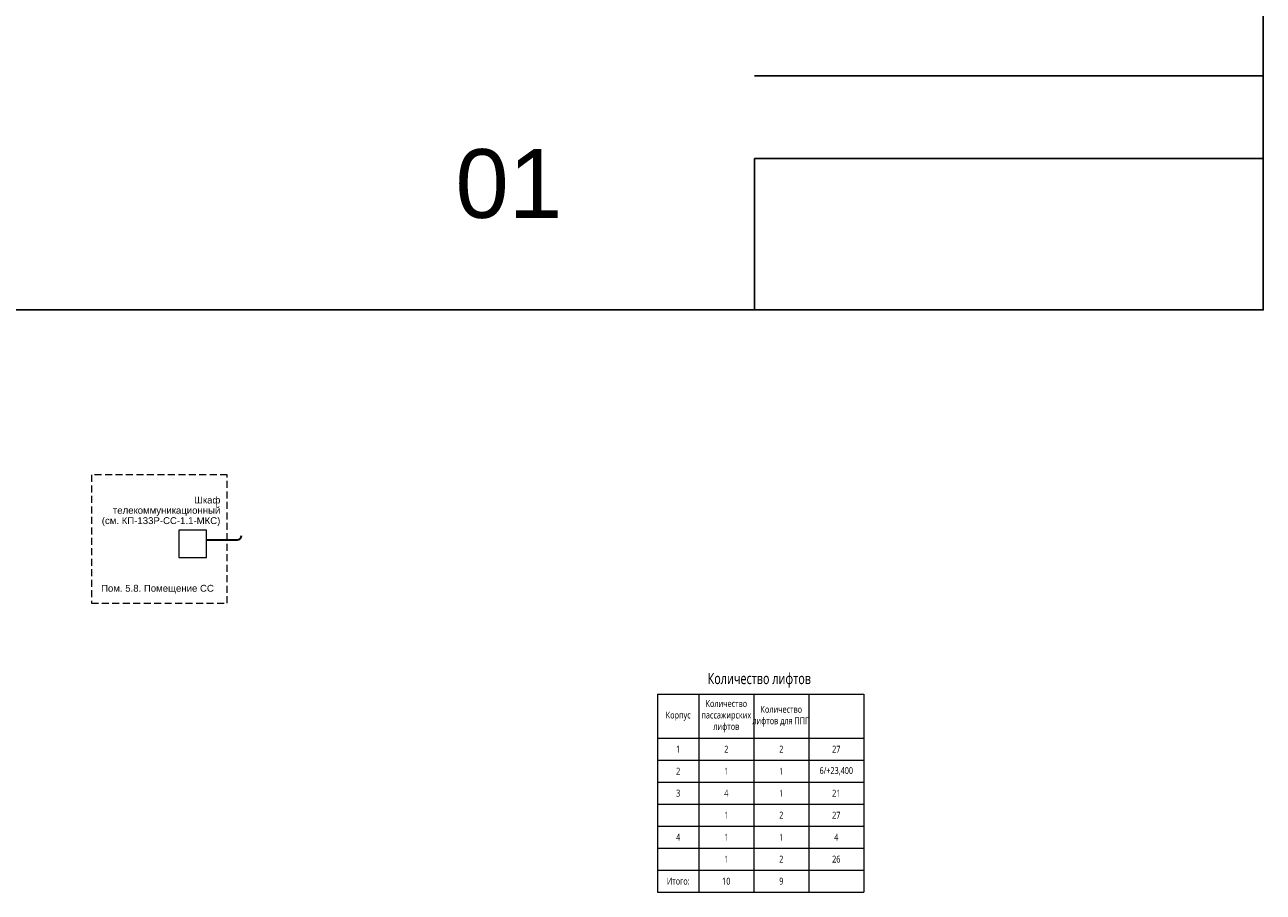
# Model space of a CAD drawing. Header units: millimetres. Extents: x 0 to 2625, y -889 to 841.
# Tile 3 of 24: x 376 to 826, y -889 to -573. Entities that reach past the tile are written whole.
import ezdxf
from ezdxf.enums import TextEntityAlignment as Align

# ---------------------------------------------------------------- set-up
doc = ezdxf.new("R2010")
doc.units = ezdxf.units.MM
doc.linetypes.add('штриховая', pattern=[19.05, 12.7, -6.35])
doc.layers.get('0').update_dxf_attribs({"lineweight": 15})
doc.layers.add('AK_Table', color=7, linetype='Continuous', lineweight=35)
doc.layers.add('AK_Text', color=7, linetype='Continuous')
doc.layers.add('UNPLOTTED', color=2, linetype='Continuous', plot=False)
doc.styles.add('CP.Text', font='arial.ttf')
doc.styles.add('Trebuchet MS', font='trebuc.ttf', dxfattribs={"width": 0.75})

# ---------------------------------------------------------------- blocks, each defined once
blk = doc.blocks.new('*U1')
at = {"color": 0}
blk.add_line((0, 85.08), (-185, 85.08), dxfattribs=at)
for points in [[(0, 584), (0, 0), (-816, 0), (-816, 584)], [(-185, 55.08), (0, 55.08), (0, 0), (-185, 0)]]:
    blk.add_lwpolyline(points, close=True, dxfattribs=at)
blk = doc.blocks.new('*T2')
at = {"layer": 'AK_Table', "color": 0, "linetype": 'ByBlock', "lineweight": -2, "transparency": 16777216}
for p, q in [((0, 0), (75, 0)), ((0, 0), (0, -72)), ((15, 0), (15, -72)), ((35, 0), (35, -72)), ((55, 0), (55, -72)), ((75, 0), (75, -72)), ((0, -16), (75, -16)), ((0, -72), (75, -72))]:
    blk.add_line(p, q, dxfattribs=at)
at = {"layer": 'AK_Table', "color": 0, "linetype": 'ByBlock', "lineweight": 9, "transparency": 16777216}
for p, q in [((0, -24), (75, -24)), ((0, -32), (75, -32)), ((0, -40), (75, -40)), ((0, -48), (75, -48)), ((0, -56), (75, -56)), ((0, -64), (75, -64))]:
    blk.add_line(p, q, dxfattribs=at)
at = {"layer": 'AK_Table', "color": 0, "transparency": 16777216, "char_height": 2.5, "attachment_point": 5, "style": 'Trebuchet MS'}
for s, insert, width in [('Количество \\Pпассажирских лифтов', (25, -8), 19), ('Количество \\Pлифтов для ППП', (45, -8), 19), ('Корпус', (7.5, -8), 14), ('1', (7.5, -20), 14), ('2', (25, -20), 19), ('2', (45, -20), 19), ('27', (65, -20), 19), ('2', (7.5, -28), 14), ('1', (25, -28), 19), ('1', (45, -28), 19), ('6/+23,400', (65, -28), 19), ('3', (7.5, -36), 14), ('4', (25, -36), 19), ('1', (45, -36), 19), ('21', (65, -36), 19), ('1', (25, -44), 19), ('2', (45, -44), 19), ('27', (65, -44), 19), ('4', (7.5, -52), 14), ('1', (25, -52), 19), ('1', (45, -52), 19), ('4', (65, -52), 19), ('1', (25, -60), 19), ('2', (45, -60), 19), ('26', (65, -60), 19), ('Итого:', (7.5, -68), 14), ('10', (25, -68), 19), ('9', (45, -68), 19)]:
    blk.add_mtext(s, dxfattribs=dict(at, insert=insert, width=width))

msp = doc.modelspace()

# ---------------------------------------------------------------- linework, layer by layer
at = {"color": 1, "lineweight": 30}
msp.add_line((441.8, -760.67), (453.09, -760.67), dxfattribs=at)
at = {"linetype": 'штриховая', "ltscale": 0.2}
msp.add_lwpolyline([(449.37, -737.13), (399.94, -737.13), (399.94, -783.74), (449.37, -783.74)], close=True, dxfattribs=at)
at = {"color": 6}
msp.add_lwpolyline([(431.8, -767.17), (441.8, -767.17), (441.8, -757.17), (431.8, -757.17)], close=True, dxfattribs=at)
at = {"color": 1, "lineweight": 30}
msp.add_arc((453.09, -759.17), 1.5, 270, 0, dxfattribs=at)

# ---------------------------------------------------------------- block references
msp.add_blockref('*T2', (605.91, -816.84))
at = {"layer": 'UNPLOTTED'}
msp.add_blockref('*U1', (826.22, -677.08), dxfattribs=at)

# ---------------------------------------------------------------- texts
at = {"char_height": 2.5, "line_spacing_factor": 0.9, "style": 'CP.Text'}
for s, insert, width, attachment_point in [('\\pxt12;Шкаф телекоммуникационный\\P(см. КП-133Р-СС-1.1-МКС)', (446.86, -750.36), 45.7962, 6), ('Пом. 5.8. Помещение СС ', (403.47, -778.69), 49.425, 4)]:
    msp.add_mtext(s, dxfattribs=dict(at, insert=insert, width=width, attachment_point=attachment_point))
at = {"layer": 'AK_Text', "color": 7, "insert": (640.91, -811.84), "char_height": 4, "width": 70, "attachment_point": 5, "style": 'Trebuchet MS'}
msp.add_mtext('\\pxi-3,l4,t4;{\\C0;Количество лифтов}', dxfattribs=at)
at = {"layer": 'UNPLOTTED', "style": 'CP.Text'}
msp.add_text('01', height=25, dxfattribs=at).set_placement((571.21, -643.65), align=Align.RIGHT)

doc.saveas('drawing.dxf')
